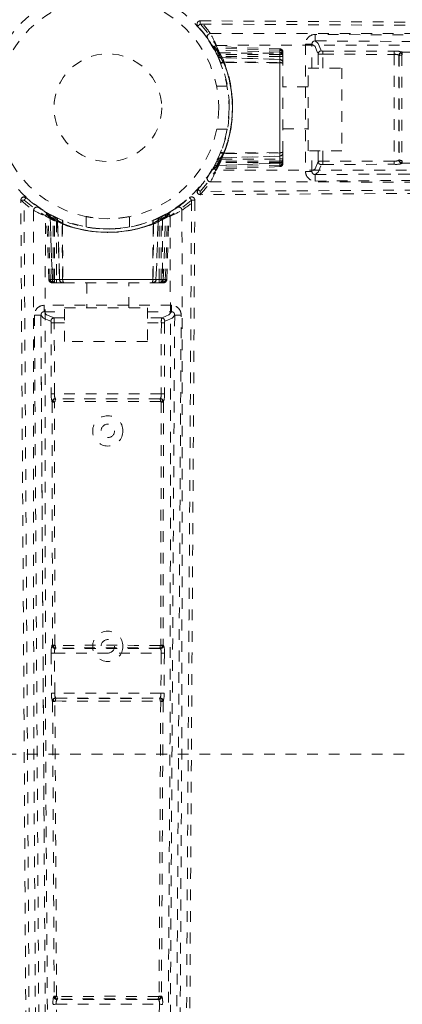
# Model space of a CAD drawing. Header units: inches. Extents: x 39.5 to 87, y 25 to 72.5.
# Tile 3 of 6: x 62.5 to 66, y 40.4 to 49.5. Entities that reach past the tile are written whole.
import ezdxf

# ---------------------------------------------------------------- set-up
doc = ezdxf.new("R2010")
doc.units = ezdxf.units.IN
doc.header["$MEASUREMENT"] = 0
doc.linetypes.add('SLD-Dashed', pattern=[0.075, 0.05, -0.025])
doc.linetypes.add('SLD-Solid', pattern=[0])

msp = doc.modelspace()

# ---------------------------------------------------------------- linework, layer by layer
at = {"color": 7, "linetype": 'SLD-Dashed', "lineweight": 0}
for p, q in [((64.1913, 49.3666), (64.1082, 49.4704)), ((64.1306, 49.5206), (64.1304, 49.4906)), ((64.1807, 49.3818), (64.1961, 49.3628)), ((65.1972, 49.3942), (65.197, 49.3342)), ((64.2594, 49.2572), (64.196, 49.3602)), ((64.2379, 49.296), (64.2459, 49.2826)), ((64.2626, 49.2816), (64.2708, 49.2678)), ((64.8686, 49.2604), (64.2626, 49.2816)), ((65.1667, 49.3042), (65.1066, 49.3042)), ((65.1066, 49.3042), (65.1066, 48.1229)), ((65.1667, 49.0815), (65.1667, 49.3042)), ((65.197, 49.3342), (65.186, 49.332)), ((65.196, 49.3332), (65.186, 49.3318)), ((65.2007, 49.3338), (65.1992, 49.3336)), ((64.2564, 49.2643), (64.2908, 49.1977)), ((64.8686, 49.2469), (64.2708, 49.2678)), ((64.8721, 49.2281), (64.2781, 49.2486)), ((64.2815, 49.249), (64.3168, 49.1808)), ((64.8686, 49.2286), (64.2815, 49.249)), ((64.2852, 49.2093), (64.3111, 49.222)), ((64.2908, 49.1977), (64.2914, 49.1964)), ((64.2925, 49.1942), (64.2916, 49.196)), ((64.3, 49.1778), (64.3263, 49.1896)), ((64.3111, 49.222), (64.8685, 49.2214)), ((64.3175, 49.1794), (64.3168, 49.1808)), ((64.3168, 49.1808), (64.8686, 49.1617)), ((64.8686, 49.2078), (64.3177, 49.2083)), ((64.8686, 49.1893), (64.3263, 49.1896)), ((64.8685, 49.2213), (64.8685, 48.2058)), ((64.8686, 49.2469), (64.8686, 49.2604)), ((64.8686, 49.2604), (64.8686, 49.2214)), ((64.8686, 49.1617), (64.8686, 49.2286)), ((64.8686, 48.2191), (64.8686, 49.2076)), ((64.8686, 49.1893), (64.8686, 48.2377)), ((64.8975, 49.2075), (64.8975, 49.217)), ((64.8975, 49.1443), (64.8975, 49.1986)), ((65.224, 49.2119), (65.224, 49.0815)), ((65.269, 49.0815), (65.269, 49.2102)), ((65.269, 49.2102), (65.9289, 49.2087)), ((65.2691, 49.2401), (65.9289, 49.2385)), ((65.9289, 49.2087), (65.9289, 48.2184)), ((65.9737, 49.2007), (65.974, 49.2001)), ((65.9737, 49.2007), (65.9737, 48.2264)), ((66.0037, 49.2301), (66.004, 49.2294)), ((66.004, 49.2294), (68.2606, 49.2276)), ((64.311, 49.1488), (64.2969, 49.1795)), ((64.8686, 49.1603), (64.3175, 49.1794)), ((64.3445, 49.1385), (64.3468, 49.1346)), ((64.3445, 49.1385), (64.8686, 49.133)), ((64.8686, 49.1301), (64.3468, 49.1346)), ((64.8686, 49.1617), (64.8686, 49.1603)), ((64.8686, 49.1301), (64.8686, 49.133)), ((64.8686, 48.297), (64.8686, 49.1301)), ((64.8975, 49.1235), (64.8975, 49.1305)), ((64.8975, 48.3043), (64.8975, 49.1228)), ((65.13, 48.3125), (65.13, 49.0815)), ((65.13, 49.0815), (65.444, 49.0815)), ((65.444, 49.0815), (65.444, 48.3125)), ((64.3801, 48.9135), (64.2834, 48.9135)), ((65.13, 48.9085), (64.8975, 48.9085)), ((64.2834, 48.5135), (64.3801, 48.5135)), ((64.8975, 48.5185), (65.13, 48.5185)), ((64.3175, 48.2477), (64.8686, 48.2668)), ((64.32, 48.2962), (64.3177, 48.2906)), ((64.8686, 48.2941), (64.3445, 48.2886)), ((64.3468, 48.2925), (64.3445, 48.2886)), ((64.3468, 48.2925), (64.8686, 48.297)), ((64.8686, 48.2941), (64.8686, 48.297)), ((64.8686, 48.2668), (64.8686, 48.2654)), ((64.8975, 48.2965), (64.8975, 48.3036)), ((64.8975, 48.2284), (64.8975, 48.2828)), ((65.444, 48.3125), (65.13, 48.3125)), ((65.1667, 48.1229), (65.1667, 48.3125)), ((65.224, 48.3125), (65.224, 48.2152)), ((65.269, 48.3125), (65.269, 48.2168)), ((64.2908, 48.2294), (64.2564, 48.1628)), ((64.8686, 48.1802), (64.2708, 48.1593)), ((64.2781, 48.1785), (64.8721, 48.199)), ((64.3168, 48.2463), (64.2815, 48.1781)), ((64.8686, 48.1985), (64.2815, 48.1781)), ((64.2863, 48.2201), (64.2852, 48.2178)), ((64.2914, 48.2307), (64.2908, 48.2294)), ((64.2923, 48.2326), (64.2916, 48.2311)), ((64.3263, 48.2374), (64.3, 48.2493)), ((64.8685, 48.2056), (64.3111, 48.2051)), ((64.8686, 48.2654), (64.3168, 48.2463)), ((64.3168, 48.2463), (64.3175, 48.2477)), ((64.8686, 48.2191), (64.3177, 48.2188)), ((64.3263, 48.2374), (64.8686, 48.2377)), ((64.8686, 48.1985), (64.8686, 48.2654)), ((64.8686, 48.2191), (64.8686, 48.1802)), ((64.8686, 48.1667), (64.8686, 48.1802)), ((64.8975, 48.2101), (64.8975, 48.2196)), ((65.9289, 48.2184), (65.269, 48.2168)), ((65.2691, 48.187), (65.9289, 48.1886)), ((65.974, 48.227), (65.9737, 48.2264)), ((66.0037, 48.197), (66.004, 48.1976)), ((66.004, 48.1976), (68.2606, 48.1995)), ((64.2459, 48.1445), (64.2379, 48.131)), ((64.2504, 48.1504), (64.2425, 48.1369)), ((64.8686, 48.1667), (64.2626, 48.1455)), ((64.2708, 48.1593), (64.2626, 48.1455)), ((65.1066, 48.1229), (65.1667, 48.1229)), ((65.1859, 48.0951), (65.197, 48.0929)), ((65.186, 48.0953), (65.1959, 48.0939)), ((65.197, 48.0929), (65.1972, 48.0329)), ((65.1992, 48.0935), (65.2007, 48.0933)), ((63.9256, 47.7948), (64.0294, 47.8779)), ((64.0796, 47.8554), (64.0496, 47.8556)), ((62.7035, 47.7402), (62.69, 47.7482)), ((62.7094, 47.7357), (62.6959, 47.7436)), ((62.7183, 47.7153), (62.7045, 47.7235)), ((62.7257, 47.1175), (62.7045, 47.7235)), ((62.7884, 47.6953), (62.7218, 47.7297)), ((63.8233, 47.7297), (63.7567, 47.6953)), ((63.8162, 47.7267), (63.9192, 47.7901)), ((63.8194, 47.1175), (63.8406, 47.7235)), ((63.8406, 47.7235), (63.8268, 47.7153)), ((63.855, 47.7482), (63.8416, 47.7402)), ((63.9408, 47.8054), (63.9218, 47.79)), ((62.7392, 47.1175), (62.7183, 47.7153)), ((62.8053, 47.6692), (62.7371, 47.7046)), ((62.7575, 47.1175), (62.7371, 47.7046)), ((62.7375, 47.708), (62.758, 47.1139)), ((62.7646, 47.1175), (62.7641, 47.675)), ((62.7791, 47.6998), (62.7768, 47.7009)), ((62.7781, 47.1175), (62.7778, 47.6684)), ((62.7897, 47.6946), (62.7884, 47.6953)), ((62.7916, 47.6938), (62.7901, 47.6945)), ((62.7964, 47.6598), (62.8083, 47.6861)), ((62.7964, 47.6598), (62.7967, 47.1175)), ((62.8053, 47.6692), (62.8067, 47.6686)), ((62.8244, 47.1175), (62.8053, 47.6692)), ((62.8067, 47.6686), (62.8258, 47.1175)), ((62.8515, 47.6393), (62.8476, 47.6416)), ((62.8531, 47.1175), (62.8476, 47.6416)), ((62.8552, 47.6661), (62.8496, 47.6684)), ((62.8515, 47.6393), (62.856, 47.1175)), ((63.0725, 47.7031), (63.0725, 47.6065)), ((63.4725, 47.6065), (63.4725, 47.7031)), ((63.6891, 47.1175), (63.6936, 47.6393)), ((63.6975, 47.6416), (63.692, 47.1175)), ((63.6975, 47.6416), (63.6936, 47.6393)), ((63.7078, 47.6751), (63.7385, 47.6892)), ((63.7193, 47.1175), (63.7384, 47.6686)), ((63.7398, 47.6692), (63.7207, 47.1175)), ((63.7368, 47.6861), (63.7486, 47.6598)), ((63.7384, 47.6686), (63.7398, 47.6692)), ((63.808, 47.7046), (63.7398, 47.6692)), ((63.7483, 47.1175), (63.7486, 47.6598)), ((63.7532, 47.6936), (63.755, 47.6945)), ((63.7567, 47.6953), (63.7554, 47.6946)), ((63.7668, 47.1175), (63.7673, 47.6684)), ((63.7683, 47.7009), (63.781, 47.675)), ((63.781, 47.675), (63.7804, 47.1175)), ((63.7871, 47.1139), (63.8076, 47.708)), ((63.7876, 47.1175), (63.808, 47.7046)), ((63.8059, 47.1175), (63.8268, 47.7153)), ((62.7257, 47.1175), (62.7392, 47.1175)), ((62.7781, 47.1175), (62.7392, 47.1175)), ((62.7575, 47.1175), (62.8244, 47.1175)), ((63.7803, 47.1175), (62.7648, 47.1175)), ((62.7691, 47.0885), (62.7786, 47.0885)), ((62.7781, 47.1175), (63.7666, 47.1175)), ((62.7874, 47.0885), (62.8418, 47.0885)), ((62.7972, 47.0885), (62.79, 47.0885)), ((63.7483, 47.1175), (62.7967, 47.1175)), ((62.8258, 47.1175), (62.8244, 47.1175)), ((62.8531, 47.1175), (62.856, 47.1175)), ((62.8555, 47.0885), (62.8626, 47.0885)), ((62.856, 47.1175), (63.6891, 47.1175)), ((62.8633, 47.0885), (63.6818, 47.0885)), ((63.0775, 47.0885), (63.0775, 46.856)), ((63.4675, 46.856), (63.4675, 47.0885)), ((63.6825, 47.0885), (63.6895, 47.0885)), ((63.6891, 47.1175), (63.692, 47.1175)), ((63.7033, 47.0885), (63.7576, 47.0885)), ((63.7207, 47.1175), (63.7193, 47.1175)), ((63.7207, 47.1175), (63.7876, 47.1175)), ((63.7665, 47.0885), (63.776, 47.0885)), ((63.8194, 47.1175), (63.7804, 47.1175)), ((63.8059, 47.1175), (63.8194, 47.1175)), ((62.6819, 46.8794), (62.6819, 46.8193)), ((63.8632, 46.8794), (62.6819, 46.8794)), ((62.6819, 46.8193), (62.8715, 46.8193)), ((62.8715, 46.542), (62.8715, 46.856)), ((62.8715, 46.856), (63.6405, 46.856)), ((63.6405, 46.856), (63.6405, 46.542)), ((63.6405, 46.8193), (63.8632, 46.8193)), ((63.8632, 46.8193), (63.8632, 46.8794)), ((62.6519, 46.7891), (62.5919, 46.7889)), ((62.6541, 46.8001), (62.6519, 46.7891)), ((62.6525, 46.7868), (62.6523, 46.7854)), ((62.6543, 46.8001), (62.6529, 46.7901)), ((62.746, 46.717), (62.7476, 46.0571)), ((62.8715, 46.7621), (62.7742, 46.7621)), ((62.8715, 46.7171), (62.7758, 46.7171)), ((62.7774, 46.0572), (62.7758, 46.7171)), ((63.7709, 46.7621), (63.6405, 46.7621)), ((63.6405, 46.7171), (63.7692, 46.7171)), ((63.7692, 46.7171), (63.7677, 46.0572)), ((63.7991, 46.717), (63.7975, 46.0571)), ((63.8922, 46.7901), (63.8908, 46.8)), ((63.8932, 46.7891), (63.891, 46.8001)), ((63.8928, 46.7854), (63.8926, 46.7868)), ((63.9532, 46.7889), (63.8932, 46.7891)), ((63.6405, 46.542), (62.8715, 46.542)), ((62.756, 45.9824), (62.7566, 45.9821)), ((62.7566, 45.9821), (62.7585, 43.7254)), ((63.7677, 46.0572), (62.7774, 46.0572)), ((62.7802, 43.7245), (62.7783, 45.9813)), ((62.786, 46.0121), (62.7854, 46.0124)), ((63.7597, 46.0124), (62.7854, 46.0124)), ((63.7597, 46.0124), (63.7591, 46.0121)), ((63.7668, 45.9814), (63.7649, 43.7245)), ((63.7884, 45.9821), (63.7866, 43.7254)), ((63.7891, 45.9824), (63.7884, 45.9821)), ((62.7585, 43.7254), (62.7546, 43.7236)), ((62.7844, 43.6938), (62.7883, 43.6957)), ((62.7921, 43.696), (62.7923, 43.696)), ((63.7527, 43.696), (63.7529, 43.696)), ((63.7568, 43.6957), (63.7606, 43.6938)), ((63.7866, 43.7254), (63.7905, 43.7236)), ((62.7476, 43.6487), (62.7503, 43.278)), ((62.7775, 43.6489), (63.7676, 43.6489)), ((62.7802, 43.2782), (62.7775, 43.6489)), ((63.7606, 43.6938), (62.7844, 43.6938)), ((63.7676, 43.6489), (63.7649, 43.2782)), ((63.7974, 43.6487), (63.7947, 43.278)), ((63.7649, 43.2782), (62.7802, 43.2782)), ((62.7584, 43.2031), (62.7599, 43.2024)), ((62.7599, 43.2024), (62.7749, 40.4667)), ((62.797, 40.4651), (62.7816, 43.2013)), ((62.7897, 43.2325), (62.7882, 43.2333)), ((62.7882, 43.2333), (63.7569, 43.2333)), ((62.7942, 43.2322), (62.7939, 43.2322)), ((63.7634, 43.2013), (63.7481, 40.4651)), ((63.7511, 43.2322), (63.7509, 43.2322)), ((63.7569, 43.2333), (63.7554, 43.2325)), ((63.7852, 43.2024), (63.7702, 40.4667)), ((63.7867, 43.2031), (63.7852, 43.2024)), ((69.0225, 42.7135), (57.5225, 42.7135)), ((62.7749, 40.4667), (62.7703, 40.4643)), ((62.8001, 40.4348), (62.8047, 40.4371)), ((63.7449, 40.4348), (62.8001, 40.4348)), ((62.8085, 40.4374), (62.8087, 40.4374)), ((63.7364, 40.4374), (63.7366, 40.4374)), ((63.7404, 40.4371), (63.7449, 40.4348)), ((63.7702, 40.4667), (63.7748, 40.4643)), ((62.7942, 40.3898), (63.7509, 40.3898)), ((62.7993, 40.0372), (62.7942, 40.3898)), ((63.7509, 40.3898), (63.7458, 40.0372))]:
    msp.add_line(p, q, dxfattribs=at)
at = {"color": 7, "linetype": 'SLD-Dashed', "lineweight": 0, "flags": 128}
for points in [[(64.1304, 49.4906), (65.0658, 49.4849), (66.0378, 49.479), (67.0462, 49.4728), (67.815, 49.4681), (67.9171, 49.4674), (68.0196, 49.4668), (68.1225, 49.4662), (68.2257, 49.4655), (68.3292, 49.4649), (68.4535, 49.4641), (68.8203, 49.4618), (69.1554, 49.4597), (69.4587, 49.4579), (69.7303, 49.4562), (70.2379, 49.453), (70.6823, 49.4503), (71.3397, 49.4463), (71.9392, 49.4428), (72.4807, 49.4396), (73.0889, 49.4362), (73.7087, 49.4328), (74.9071, 49.4269), (76.1829, 49.4216), (77.4151, 49.4179), (78.6558, 49.4161), (79.906, 49.4166), (81.1274, 49.42)], [(64.1306, 49.5206), (68.3805, 49.4946), (72.6301, 49.4688), (76.8794, 49.4493), (80.5206, 49.4496)], [(64.2246, 49.4016), (66.6674, 49.4041), (69.1092, 49.4), (71.5495, 49.3861), (73.9876, 49.3602), (75.9013, 49.3327), (77.8127, 49.3027), (79.7212, 49.2774), (81.6262, 49.2674)], [(81.0124, 49.3237), (80.2544, 49.3223), (79.4602, 49.322), (78.6298, 49.3227), (77.7632, 49.3244), (76.9122, 49.327), (76.1947, 49.3298), (75.5095, 49.3328), (74.7737, 49.3364), (73.9876, 49.3405), (73.7463, 49.3419), (73.5006, 49.3433), (73.2506, 49.3447), (73.0326, 49.346), (72.856, 49.347), (72.6707, 49.3481), (72.4767, 49.3493), (72.274, 49.3505), (71.8649, 49.353), (71.4244, 49.3557), (70.9525, 49.3586), (70.86, 49.3592), (70.8366, 49.3593), (70.8197, 49.3594), (70.7966, 49.3596), (70.7674, 49.3597), (70.7319, 49.36), (70.6902, 49.3602), (70.5438, 49.3611), (70.3505, 49.3624), (70.1498, 49.3636), (69.9153, 49.3651), (69.6472, 49.3668), (69.5326, 49.3675), (69.4128, 49.3682), (69.2878, 49.369), (69.1576, 49.3698), (69.0748, 49.3704), (68.9948, 49.3709), (68.1601, 49.3761), (67.3555, 49.381), (66.5935, 49.3857), (65.8741, 49.3901), (65.1972, 49.3942)], [(64.2801, 49.2928), (66.7176, 49.2952), (69.154, 49.2905), (71.5888, 49.2752), (74.0214, 49.2473), (75.9307, 49.2177), (77.8378, 49.1859), (79.7423, 49.1597), (81.6435, 49.1505)], [(65.1667, 49.3042), (65.1954, 49.2811), (65.224, 49.2119)], [(80.9007, 49.2641), (76.9754, 49.2669), (73.0496, 49.2859), (69.1234, 49.31), (65.197, 49.3342)], [(65.197, 49.3342), (65.2256, 49.3109), (65.2541, 49.2417)], [(64.2771, 49.2256), (64.2819, 49.2173), (64.2874, 49.2103)], [(64.8686, 49.2078), (64.8686, 49.2223), (64.8686, 49.2348), (64.8686, 49.2434), (64.8686, 49.2469)], [(64.8686, 49.2286), (64.8686, 49.2283), (64.8686, 49.2264), (64.8686, 49.223), (64.8686, 49.2181), (64.8686, 49.2121), (64.8686, 49.2051), (64.8686, 49.1973), (64.8686, 49.1893)], [(65.2691, 49.2401), (65.269, 49.2366), (65.269, 49.23), (65.269, 49.2213), (65.269, 49.2102)], [(65.9289, 49.2385), (65.9289, 49.2374), (65.9289, 49.2353), (65.9289, 49.2324), (65.9289, 49.2286), (65.9289, 49.2243), (65.9289, 49.2194), (65.9289, 49.2141), (65.9289, 49.2087)], [(66.0047, 49.2078), (66.0011, 49.2134), (65.9966, 49.2172), (65.9914, 49.2193), (65.9862, 49.2192), (65.9814, 49.2169), (65.9775, 49.2125), (65.9749, 49.2067), (65.974, 49.2001)], [(65.9742, 49.1956), (65.9742, 49.0782), (65.9743, 48.9594), (65.9743, 48.8398), (65.9743, 48.72), (65.9743, 48.6099), (65.9743, 48.5001), (65.9742, 48.3946), (65.9742, 48.3127), (65.9742, 48.2315)], [(66.0047, 49.2078), (66.0014, 49.2055), (66.0003, 49.2039), (65.9999, 49.2029), (65.9998, 49.2019)], [(65.9998, 49.2019), (65.9999, 48.96), (65.9999, 48.7135), (65.9999, 48.4671), (65.9998, 48.2252)], [(64.3177, 49.1365), (64.3187, 49.1353), (64.3205, 49.1345), (64.3231, 49.1341), (64.3265, 49.1342), (64.3304, 49.1347), (64.3348, 49.1356), (64.3395, 49.1368), (64.3445, 49.1385)], [(64.8686, 49.133), (64.8686, 49.1432), (64.8686, 49.1516), (64.8686, 49.1574), (64.8686, 49.1603)], [(64.8686, 49.133), (64.8743, 49.1328), (64.8797, 49.1322), (64.8847, 49.1313), (64.8891, 49.1301), (64.8927, 49.1287), (64.8954, 49.1271), (64.897, 49.1253), (64.8975, 49.1235)], [(81.6435, 48.2765), (79.7077, 48.267), (77.7685, 48.24), (75.8266, 48.2076), (73.8825, 48.1779), (71.9365, 48.1551), (69.386, 48.1375), (66.8337, 48.1319), (64.2801, 48.1342)], [(64.3177, 48.2906), (64.3187, 48.2918), (64.3205, 48.2926), (64.3231, 48.2929), (64.3265, 48.2929), (64.3304, 48.2924), (64.3348, 48.2915), (64.3395, 48.2903), (64.3445, 48.2886)], [(64.8975, 48.3036), (64.8955, 48.3001), (64.8891, 48.297), (64.8793, 48.2948), (64.8686, 48.2941)], [(64.8686, 48.2668), (64.8686, 48.2697), (64.8686, 48.2755), (64.8686, 48.2839), (64.8686, 48.2941)], [(64.8686, 48.2377), (64.8686, 48.2298), (64.8686, 48.222), (64.8686, 48.215), (64.8686, 48.209), (64.8686, 48.2041), (64.8686, 48.2007), (64.8686, 48.1988), (64.8686, 48.1985)], [(64.8686, 48.2056), (64.8686, 48.1907), (64.8686, 48.1778), (64.8686, 48.173), (64.8686, 48.1695), (64.8686, 48.1667)], [(65.224, 48.2152), (65.1954, 48.146), (65.1667, 48.1229)], [(65.197, 48.0929), (65.2256, 48.1162), (65.2541, 48.1854)], [(65.2691, 48.187), (65.269, 48.19), (65.269, 48.1969), (65.269, 48.2065), (65.269, 48.2168)], [(65.9289, 48.2184), (65.9289, 48.2081), (65.9289, 48.1984), (65.9289, 48.1916), (65.9289, 48.1886)], [(65.974, 48.227), (65.9749, 48.2203), (65.9775, 48.2146), (65.9814, 48.2103), (65.9863, 48.2079), (65.9915, 48.2077), (65.9967, 48.2097), (66.0013, 48.2138), (66.0047, 48.2193)], [(64.2246, 48.0255), (66.6674, 48.023), (69.1092, 48.027), (71.5495, 48.041), (73.9877, 48.0668), (75.9014, 48.0944), (77.8128, 48.1244), (79.7213, 48.1496), (81.6263, 48.1597)], [(64.2379, 48.131), (64.2388, 48.1325), (64.2391, 48.133)], [(65.197, 48.0929), (69.1234, 48.117), (73.0496, 48.1412), (76.9754, 48.1602), (80.9007, 48.163)], [(65.1972, 48.0329), (65.8086, 48.0366), (66.4553, 48.0405), (67.1375, 48.0447), (67.855, 48.0491), (68.5968, 48.0537), (68.6965, 48.0544), (68.7968, 48.055), (68.8977, 48.0556), (68.9991, 48.0563), (69.1012, 48.0569), (69.2295, 48.0577), (69.6147, 48.0601), (69.9575, 48.0623), (70.258, 48.0641), (70.5162, 48.0658), (70.6584, 48.0667), (70.7835, 48.0674), (70.8915, 48.0681), (70.9823, 48.0687), (71.056, 48.0691), (71.1125, 48.0695), (71.243, 48.0703), (71.4177, 48.0714), (71.9399, 48.0746), (72.4215, 48.0775), (72.6515, 48.0789), (72.871, 48.0802), (73.0799, 48.0814), (73.3399, 48.0829), (73.602, 48.0844), (73.8577, 48.0858), (74.107, 48.0872), (75.2257, 48.093), (76.4161, 48.0982), (77.556, 48.1021), (78.7108, 48.1046), (79.8744, 48.1051), (81.0124, 48.1034)], [(65.7674, 48.0963), (66.2105, 48.099), (66.781, 48.1025), (67.3126, 48.1057), (67.8051, 48.1087), (68.2508, 48.1115), (68.6587, 48.1141), (69.0288, 48.1164), (69.3612, 48.1185), (69.8162, 48.1214), (70.1128, 48.1232)], [(81.1274, 48.0071), (79.7916, 48.0106), (78.4378, 48.0108), (77.0595, 48.0083), (75.7337, 48.0038), (74.3675, 47.9976), (73.0016, 47.9904), (71.7012, 47.9829), (70.5475, 47.9759), (69.7418, 47.971), (68.4165, 47.9628), (67.2743, 47.9557), (66.1844, 47.949), (65.1364, 47.9426), (64.1303, 47.9365)], [(64.1108, 47.9549), (64.1069, 47.9478), (64.1045, 47.9399), (64.1039, 47.9316), (64.1053, 47.9237), (64.1088, 47.9168), (64.114, 47.9115), (64.1207, 47.9082), (64.1281, 47.9069)], [(64.1306, 47.9065), (64.1311, 47.9071), (64.1308, 47.9088), (64.1304, 47.9153), (64.1306, 47.925), (64.1307, 47.9307), (64.1304, 47.9365)], [(80.5541, 47.9775), (76.8794, 47.9778), (72.6301, 47.9583), (68.3805, 47.9325), (64.1306, 47.9065)], [(62.4655, 47.8554), (62.4661, 47.855), (62.4678, 47.8552), (62.4743, 47.8557), (62.484, 47.8555), (62.4897, 47.8553), (62.4955, 47.8556)], [(62.5365, 31.432), (62.5368, 35.1067), (62.5173, 39.356), (62.4915, 43.6056), (62.4655, 47.8554)], [(62.5139, 47.8753), (62.5068, 47.8792), (62.4989, 47.8816), (62.4906, 47.8822), (62.4827, 47.8808), (62.4758, 47.8773), (62.4705, 47.872), (62.4672, 47.8654), (62.4659, 47.8579)], [(62.5661, 30.8587), (62.5696, 32.1945), (62.5698, 33.5482), (62.5673, 34.9266), (62.5628, 36.2524), (62.5566, 37.6186), (62.5494, 38.9844), (62.5419, 40.2849), (62.5349, 41.4386), (62.53, 42.2443), (62.5218, 43.5696), (62.5147, 44.7117), (62.508, 45.8017), (62.5016, 46.8497), (62.4955, 47.8558)], [(64.0496, 47.8557), (64.0439, 46.9202), (64.038, 45.9483), (64.0318, 44.9399), (64.0271, 44.1711), (64.0264, 44.0689), (64.0258, 43.9664), (64.0252, 43.8636), (64.0245, 43.7604), (64.0239, 43.6569), (64.0231, 43.5326), (64.0208, 43.1658), (64.0187, 42.8307), (64.0169, 42.5273), (64.0152, 42.2558), (64.012, 41.7482), (64.0093, 41.3038), (64.0053, 40.6463), (64.0018, 40.0469), (63.9986, 39.5054), (63.9952, 38.8972), (63.9918, 38.2773), (63.9859, 37.079), (63.9806, 35.8031), (63.9769, 34.5709), (63.9751, 33.3303), (63.9756, 32.0801), (63.979, 30.8587)], [(64.0796, 47.8554), (64.0536, 43.6056), (64.0278, 39.356), (64.0083, 35.1067), (64.0086, 31.4655)], [(62.5845, 47.7615), (62.582, 45.3186), (62.586, 42.8768), (62.6, 40.4366), (62.6258, 37.9984), (62.6534, 36.0847), (62.6834, 34.1733), (62.7086, 32.2648), (62.7187, 30.3598)], [(62.69, 47.7482), (62.6915, 47.7473), (62.692, 47.747)], [(63.9606, 47.7615), (63.963, 45.3187), (63.959, 42.8769), (63.9451, 40.4366), (63.9192, 37.9984), (63.8917, 36.0848), (63.8617, 34.1734), (63.8364, 32.2648), (63.8264, 30.3599)], [(62.8355, 30.3426), (62.826, 32.2784), (62.799, 34.2175), (62.7666, 36.1595), (62.7369, 38.1036), (62.7141, 40.0496), (62.6965, 42.6001), (62.6909, 45.1524), (62.6932, 47.7059)], [(62.8496, 47.6684), (62.8508, 47.6674), (62.8516, 47.6656), (62.8519, 47.6629), (62.8519, 47.6596), (62.8514, 47.6557), (62.8505, 47.6513), (62.8492, 47.6465), (62.8476, 47.6416)], [(63.6955, 47.6684), (63.6943, 47.6674), (63.6935, 47.6656), (63.6931, 47.6629), (63.6932, 47.6596), (63.6937, 47.6557), (63.6946, 47.6513), (63.6958, 47.6465), (63.6975, 47.6416)], [(63.8518, 47.7059), (63.8542, 45.2685), (63.8495, 42.8321), (63.8342, 40.3973), (63.8063, 37.9647), (63.7767, 36.0554), (63.7449, 34.1483), (63.7187, 32.2438), (63.7095, 30.3426)], [(63.7846, 47.709), (63.7763, 47.7041), (63.7693, 47.6987)], [(62.7646, 47.1175), (62.7497, 47.1175), (62.7368, 47.1175), (62.732, 47.1175), (62.7285, 47.1175), (62.7257, 47.1175)], [(62.7967, 47.1175), (62.7888, 47.1175), (62.781, 47.1175), (62.774, 47.1175), (62.768, 47.1175), (62.7631, 47.1175), (62.7597, 47.1175), (62.7578, 47.1175), (62.7575, 47.1175)], [(62.8258, 47.1175), (62.8287, 47.1175), (62.8345, 47.1175), (62.8429, 47.1175), (62.8531, 47.1175)], [(62.8626, 47.0885), (62.8591, 47.0906), (62.856, 47.097), (62.8538, 47.1067), (62.8531, 47.1175)], [(63.692, 47.1175), (63.6918, 47.1118), (63.6912, 47.1063), (63.6903, 47.1013), (63.6891, 47.097), (63.6877, 47.0934), (63.6861, 47.0907), (63.6843, 47.0891), (63.6825, 47.0885)], [(63.692, 47.1175), (63.7022, 47.1175), (63.7106, 47.1175), (63.7164, 47.1175), (63.7193, 47.1175)], [(63.7876, 47.1175), (63.7873, 47.1175), (63.7854, 47.1175), (63.782, 47.1175), (63.7771, 47.1175), (63.7711, 47.1175), (63.7641, 47.1175), (63.7563, 47.1175), (63.7483, 47.1175)], [(63.7668, 47.1175), (63.7813, 47.1175), (63.7938, 47.1175), (63.8024, 47.1175), (63.8059, 47.1175)], [(62.7742, 46.7621), (62.705, 46.7907), (62.6819, 46.8193)], [(63.8632, 46.8193), (63.8401, 46.7907), (63.7709, 46.7621)], [(62.5919, 46.7889), (62.5956, 46.1775), (62.5995, 45.5307), (62.6037, 44.8486), (62.6081, 44.1311), (62.6127, 43.3892), (62.6134, 43.2896), (62.614, 43.1893), (62.6146, 43.0884), (62.6153, 42.987), (62.6159, 42.8849), (62.6167, 42.7566), (62.6191, 42.3714), (62.6213, 42.0286), (62.6231, 41.7281), (62.6248, 41.4699), (62.6257, 41.3276), (62.6264, 41.2025), (62.6271, 41.0946), (62.6277, 41.0038), (62.6281, 40.9301), (62.6285, 40.8736), (62.6293, 40.7431), (62.6304, 40.5684), (62.6336, 40.0462), (62.6365, 39.5646), (62.6379, 39.3346), (62.6392, 39.1151), (62.6404, 38.9062), (62.6419, 38.6462), (62.6434, 38.384), (62.6448, 38.1283), (62.6462, 37.8791), (62.652, 36.7603), (62.6572, 35.57), (62.6611, 34.4301), (62.6636, 33.2753), (62.6641, 32.1117), (62.6624, 30.9737)], [(62.6519, 46.7891), (62.6752, 46.7605), (62.7444, 46.732)], [(62.6519, 46.7891), (62.676, 42.8627), (62.7002, 38.9365), (62.7192, 35.0107), (62.722, 31.0854)], [(62.746, 46.717), (62.749, 46.717), (62.7559, 46.717), (62.7655, 46.7171), (62.7758, 46.7171)], [(63.7991, 46.717), (63.7956, 46.717), (63.789, 46.717), (63.7803, 46.7171), (63.7692, 46.7171)], [(63.8932, 46.7891), (63.8699, 46.7605), (63.8007, 46.732)], [(63.8231, 31.0854), (63.8259, 35.0107), (63.8449, 38.9365), (63.869, 42.8627), (63.8932, 46.7891)], [(63.8827, 30.9737), (63.8813, 31.7317), (63.881, 32.5259), (63.8817, 33.3563), (63.8834, 34.2229), (63.886, 35.0739), (63.8888, 35.7914), (63.8918, 36.4766), (63.8954, 37.2123), (63.8995, 37.9985), (63.9009, 38.2398), (63.9023, 38.4854), (63.9037, 38.7355), (63.905, 38.9535), (63.906, 39.1301), (63.9071, 39.3154), (63.9083, 39.5094), (63.9095, 39.7121), (63.912, 40.1212), (63.9147, 40.5617), (63.9176, 41.0335), (63.9182, 41.126), (63.9183, 41.1495), (63.9184, 41.1664), (63.9186, 41.1895), (63.9187, 41.2187), (63.919, 41.2542), (63.9192, 41.2958), (63.9201, 41.4423), (63.9214, 41.6356), (63.9226, 41.8363), (63.9241, 42.0708), (63.9258, 42.3389), (63.9265, 42.4535), (63.9272, 42.5733), (63.928, 42.6983), (63.9288, 42.8284), (63.9294, 42.9113), (63.9299, 42.9913), (63.9351, 43.8259), (63.94, 44.6305), (63.9447, 45.3926), (63.9491, 46.112), (63.9532, 46.7889)], [(62.6553, 46.2187), (62.658, 45.7756), (62.6615, 45.2051), (62.6647, 44.6735), (62.6677, 44.1809), (62.6705, 43.7353), (62.6731, 43.3274), (62.6754, 42.9572), (62.6775, 42.6249), (62.6804, 42.1699), (62.6822, 41.8733)], [(62.7774, 46.0572), (62.7671, 46.0572), (62.7574, 46.0572), (62.7506, 46.0572), (62.7476, 46.0571)], [(62.786, 46.0121), (62.7793, 46.0111), (62.7736, 46.0086), (62.7693, 46.0046), (62.7669, 45.9998), (62.7667, 45.9946), (62.7687, 45.9894), (62.7728, 45.9848), (62.7783, 45.9814)], [(63.7609, 45.9862), (63.519, 45.9862), (63.2725, 45.9862), (63.0261, 45.9862), (62.7842, 45.9862)], [(63.7546, 46.0119), (63.6372, 46.0118), (63.5184, 46.0118), (63.3988, 46.0118), (63.279, 46.0118), (63.1689, 46.0118), (63.0591, 46.0118), (62.9536, 46.0118), (62.8717, 46.0118), (62.7905, 46.0119)], [(63.7668, 45.9814), (63.7724, 45.985), (63.7762, 45.9895), (63.7783, 45.9946), (63.7782, 45.9998), (63.7759, 46.0047), (63.7715, 46.0086), (63.7657, 46.0111), (63.7591, 46.0121)], [(63.7668, 45.9814), (63.7645, 45.9847), (63.7629, 45.9858), (63.7619, 45.9861), (63.7609, 45.9862)], [(63.7975, 46.0571), (63.7964, 46.0571), (63.7943, 46.0572), (63.7914, 46.0572), (63.7876, 46.0572), (63.7833, 46.0572), (63.7784, 46.0572), (63.7731, 46.0572), (63.7677, 46.0572)], [(62.7802, 43.7245), (62.7748, 43.7211), (62.7711, 43.7168), (62.7694, 43.7119), (62.7696, 43.707), (62.7719, 43.7025), (62.7762, 43.6989), (62.7819, 43.6965), (62.7883, 43.6957)], [(62.7802, 43.7245), (62.7824, 43.7214), (62.7839, 43.7203), (62.7847, 43.7201), (62.7857, 43.72)], [(63.7568, 43.6957), (63.7632, 43.6965), (63.7689, 43.6989), (63.7731, 43.7025), (63.7755, 43.707), (63.7757, 43.7119), (63.7739, 43.7168), (63.7703, 43.7211), (63.7649, 43.7245)], [(63.7594, 43.72), (63.7604, 43.7201), (63.7612, 43.7203), (63.7627, 43.7214), (63.7649, 43.7245)], [(62.7775, 43.6489), (62.772, 43.6488), (62.7667, 43.6488), (62.7618, 43.6488), (62.7574, 43.6487), (62.7537, 43.6487), (62.7507, 43.6487), (62.7487, 43.6487), (62.7476, 43.6487)], [(63.7974, 43.6487), (63.7964, 43.6487), (63.7943, 43.6487), (63.7914, 43.6487), (63.7877, 43.6487), (63.7833, 43.6488), (63.7784, 43.6488), (63.7731, 43.6488), (63.7676, 43.6489)], [(62.7802, 43.2782), (62.7698, 43.2781), (62.7601, 43.2781), (62.7533, 43.278), (62.7503, 43.278)], [(62.7526, 43.278), (62.751, 43.2664), (62.7509, 43.2623)], [(63.7947, 43.278), (63.7918, 43.278), (63.785, 43.2781), (63.7753, 43.2781), (63.7649, 43.2782)], [(63.7942, 43.2622), (63.7941, 43.2664), (63.7924, 43.278)], [(62.7897, 43.2325), (62.7829, 43.2316), (62.7769, 43.2291), (62.7725, 43.2251), (62.7701, 43.2202), (62.7699, 43.2147), (62.7718, 43.2094), (62.7757, 43.2048), (62.7816, 43.2013)], [(62.7875, 43.2062), (62.7865, 43.2061), (62.7855, 43.2058), (62.7839, 43.2047), (62.7816, 43.2013)], [(63.7635, 43.2013), (63.7694, 43.2048), (63.7733, 43.2094), (63.7752, 43.2147), (63.775, 43.2202), (63.7726, 43.2251), (63.7681, 43.2291), (63.7622, 43.2316), (63.7554, 43.2325)], [(63.7635, 43.2013), (63.7611, 43.2047), (63.7595, 43.2058), (63.7586, 43.2061), (63.7576, 43.2062)], [(62.7969, 40.4653), (62.7914, 40.4621), (62.7877, 40.4579), (62.7859, 40.4531), (62.7861, 40.4482), (62.7884, 40.4438), (62.7926, 40.4403), (62.7983, 40.438), (62.8047, 40.4371)], [(62.7969, 40.4653), (62.799, 40.4623), (62.8004, 40.4613), (62.8013, 40.461), (62.8022, 40.4609)], [(63.7404, 40.4371), (63.7468, 40.438), (63.7524, 40.4403), (63.7566, 40.4438), (63.759, 40.4482), (63.7592, 40.4531), (63.7574, 40.4579), (63.7537, 40.4621), (63.7482, 40.4653)], [(63.7429, 40.4609), (63.7438, 40.461), (63.7447, 40.4613), (63.7461, 40.4623), (63.7482, 40.4653)], [(62.7942, 40.3898), (62.7887, 40.3898), (62.7834, 40.3897), (62.7784, 40.3896), (62.774, 40.3896), (62.7703, 40.3895), (62.7674, 40.3895), (62.7654, 40.3894), (62.7643, 40.3894)], [(63.7808, 40.3894), (63.7797, 40.3894), (63.7777, 40.3895), (63.7748, 40.3895), (63.7711, 40.3896), (63.7667, 40.3896), (63.7617, 40.3897), (63.7564, 40.3898), (63.7509, 40.3898)]]:
    msp.add_lwpolyline(points, dxfattribs=at)
at = {"color": 7, "linetype": 'SLD-Solid', "lineweight": 15}
for radius in [23.75, 23.6319, 23.6319]:
    msp.add_circle((63.2725, 48.7135), radius, dxfattribs=at)
at = {"color": 7, "linetype": 'SLD-Dashed', "lineweight": 0}
for centre, radius in [((63.2725, 48.7135), 1.125), ((63.2725, 48.7135), 1.03), ((63.2725, 48.7135), 0.5), ((63.2725, 45.7135), 0.1405), ((63.2725, 45.7135), 0.0625), ((63.2725, 43.7135), 0.1405), ((63.2725, 43.7135), 0.0625)]:
    msp.add_circle(centre, radius, dxfattribs=at)
for centre, radius, start, end in [((64.1305, 49.4906), 0.03, 89.65464, 222.16803), ((64.2133, 49.3769), 0.1407, 126.07086, 138.30876), ((63.2883, 48.7259), 1.1075, 34.6023, 41.89109), ((63.2728, 48.7136), 1.1572, 317.81681, 42.1804), ((63.2477, 48.7264), 1.1876, 34.64957, 41.96862), ((64.2248, 49.3716), 0.03, 90.31598, 214.08341), ((63.0402, 48.7285), 1.3623, 24.47042, 29.60859), ((65.1967, 49.3041), 0.09, 89.64489, 179.98711), ((63.2725, 48.7135), 1.1275, 29.53618, 34.66253), ((64.2636, 49.3115), 0.03, 211.10856, 268.01639), ((63.3579, 48.7629), 1.0289, 26.58825, 31.20811), ((64.2625, 49.308), 0.0272, 210.02219, 272.61888), ((64.2718, 49.2977), 0.0299, 210.32613, 268.09537), ((63.7154, 48.9704), 0.6155, 29.43583, 30.4744), ((64.2927, 49.2517), 0.043, 107.04424, 155.7815), ((63.6451, 48.7291), 0.8285, 36.50124, 41.81924), ((63.2405, 48.7135), 1.1901, 330.87284, 29.12716), ((65.1944, 49.3057), 0.0277, 107.57204, 183.12305), ((63.2725, 48.7135), 1.1275, 330.4639, 29.5361), ((64.2825, 49.2789), 0.0299, 209.27119, 268.19769), ((63.2729, 48.7137), 1.1271, 24.31362, 29.23942), ((64.2811, 49.2776), 0.0281, 208.41384, 271.17809), ((63.6615, 48.7389), 0.8067, 35.57723, 40.96169), ((63.632, 48.7122), 0.8427, 34.51498, 39.57334), ((64.3176, 49.2105), 0.0297, 205.53732, 268.5254), ((64.3183, 49.2091), 0.0297, 205.46134, 268.52443), ((63.2725, 48.7135), 1.1276, 22.03295, 25.3544), ((64.3386, 49.1413), 0.0702, 107.3126, 131.07522), ((63.2738, 48.7135), 1.1552, 333.88845, 26.11186), ((63.2738, 48.7135), 1.1552, 334.64056, 25.35885), ((63.2738, 48.7135), 1.1552, 335.66105, 24.33895), ((64.8005, 49.1787), 0.104, 23.94657, 49.27793), ((64.8675, 49.2304), 0.03, 0.00462, 88.00575), ((64.8676, 49.217), 0.03, 0.0292, 88.0326), ((64.8676, 49.1986), 0.03, 0.06292, 88.06931), ((64.848, 49.1832), 0.0498, 6.45538, 65.62395), ((64.8773, 47.3712), 1.8501, 89.43933, 90.26894), ((64.8776, 48.3516), 0.8561, 88.66242, 90.60039), ((64.8757, 48.749), 0.4404, 87.15184, 90.91971), ((64.6909, 49.2035), 0.2046, 1.04906, 7.95745), ((65.2541, 49.2117), 0.03, 89.97701, 179.58241), ((65.2579, 49.5185), 0.3085, 263.69217, 272.05905), ((65.2656, 49.2771), 0.0372, 251.9516, 275.32323), ((65.9459, 49.0518), 0.1875, 72.02035, 95.1767), ((65.9395, 49.1382), 0.0713, 61.33839, 98.57929), ((66.0038, 49.2), 0.0301, 90.06749, 178.6193), ((66.004, 49.1994), 0.0301, 90.08377, 178.60173), ((65.951, 49.1965), 0.0232, 357.77676, 8.94567), ((65.9941, 49.17), 0.0324, 79.88985, 127.92129), ((65.7679, 49.211), 0.2368, 359.23531, 4.47757), ((63.7144, 48.7532), 0.7385, 31.4454, 35.25113), ((64.329, 49.1642), 0.0345, 254.85691, 301.05357), ((63.3093, 48.7135), 1.1197, 337.91131, 22.08869), ((64.8677, 49.1318), 0.0299, 0.18764, 88.2052), ((64.8677, 49.1304), 0.0299, 0.18772, 88.20498), ((64.8752, 49.0954), 0.0354, 50.76658, 100.72728), ((63.7116, 48.6757), 0.7418, 324.75739, 328.54673), ((64.329, 48.2629), 0.0345, 58.95666, 105.13252), ((64.8752, 48.3317), 0.0354, 259.27284, 309.23339), ((64.8677, 48.2966), 0.0299, 271.79501, 359.81228), ((64.8677, 48.2953), 0.0299, 271.79727, 359.81269), ((63.2723, 48.7137), 1.1278, 330.76197, 335.68501), ((64.2825, 48.1482), 0.0299, 91.80232, 150.72883), ((64.2787, 48.1546), 0.0236, 81.98471, 145.24303), ((63.6457, 48.6975), 0.8278, 318.17817, 323.50191), ((63.6585, 48.6906), 0.8106, 319.0513, 324.40848), ((63.6347, 48.7128), 0.8392, 320.41625, 325.4954), ((64.3261, 48.2579), 0.0549, 223.59213, 254.17941), ((64.3176, 48.2166), 0.0297, 91.47788, 154.46308), ((64.3183, 48.218), 0.0297, 91.47559, 154.53867), ((64.3442, 48.2976), 0.0832, 231.41145, 251.40642), ((64.8005, 48.2484), 0.1039, 310.71898, 336.0556), ((64.8757, 48.6781), 0.4404, 269.08025, 272.84809), ((64.848, 48.2438), 0.0498, 294.37572, 353.54461), ((64.8676, 48.2285), 0.03, 271.93067, 359.93712), ((64.8711, 48.8954), 0.6763, 269.78715, 272.24057), ((64.8676, 48.2101), 0.03, 271.96742, 359.97076), ((64.8775, 50.0396), 1.8338, 269.72284, 270.5598), ((64.8675, 48.1967), 0.03, 271.99434, 359.99535), ((64.6852, 48.2235), 0.2103, 352.32808, 358.99211), ((65.2562, 47.9535), 0.2637, 87.22892, 97.0199), ((65.2541, 48.2154), 0.03, 180.41758, 270.02304), ((65.2665, 48.1416), 0.0455, 86.82258, 105.90239), ((65.9395, 48.2891), 0.0715, 261.46923, 298.60102), ((65.9459, 48.3753), 0.1875, 264.8235, 287.97942), ((66.0038, 48.2271), 0.0301, 181.37932, 269.93397), ((65.9517, 48.2306), 0.0225, 350.88185, 2.38836), ((66.004, 48.2277), 0.0301, 181.39424, 269.92041), ((65.9941, 48.2571), 0.0324, 232.07868, 280.10993), ((66.0066, 48.2258), 0.00678, 185.39192, 253.79462), ((65.7614, 48.2163), 0.2434, 355.59301, 0.6941), ((63.2725, 48.7136), 1.1275, 325.33742, 330.46382), ((63.0403, 48.6985), 1.3622, 330.39127, 335.52974), ((64.2636, 48.1156), 0.03, 91.98356, 148.89148), ((64.263, 48.1187), 0.0278, 84.94412, 149.37625), ((63.5185, 48.5707), 0.8431, 329.63074, 331.18021), ((64.2718, 48.1294), 0.0299, 91.90451, 149.67383), ((64.2927, 48.1753), 0.043, 204.19123, 252.98479), ((65.1967, 48.1229), 0.09, 180.0129, 270.35513), ((65.1944, 48.1214), 0.0277, 176.87629, 252.27887), ((63.2843, 48.7044), 1.1126, 317.93786, 325.37884), ((63.2486, 48.6999), 1.1864, 318.02755, 325.35395), ((64.2248, 48.0555), 0.03, 145.92497, 269.6758), ((64.1305, 47.9365), 0.03, 137.83195, 270.34538), ((63.1194, 46.8435), 1.4889, 47.23309, 48.38709), ((62.4955, 47.8556), 0.03, 47.83201, 180.34532), ((63.2589, 48.7375), 1.1864, 228.02753, 235.35398), ((61.4023, 48.8668), 1.4891, 317.23316, 318.38702), ((63.2726, 48.7133), 1.1572, 227.8168, 312.18041), ((63.2634, 48.7017), 1.1125, 227.93771, 235.37898), ((63.2849, 48.6977), 1.1075, 304.60214, 311.89127), ((63.2854, 48.7384), 1.1876, 304.64958, 311.96865), ((64.0496, 47.8556), 0.03, 359.65474, 132.16792), ((63.9359, 47.7728), 0.1407, 36.07275, 48.30707), ((62.6145, 47.7613), 0.03, 55.92489, 179.67579), ((63.2575, 48.9458), 1.3622, 240.39127, 245.52968), ((63.2725, 48.7135), 1.1275, 235.33735, 240.46389), ((62.6746, 47.7225), 0.03, 1.98382, 58.89123), ((62.6777, 47.7231), 0.0278, 354.94424, 59.3762), ((62.7343, 47.6934), 0.043, 114.19101, 162.985), ((62.6884, 47.7143), 0.0299, 1.9046, 59.67377), ((63.1299, 48.4679), 0.8434, 239.63101, 241.1798), ((63.2564, 48.3403), 0.8276, 228.17779, 233.50224), ((63.2725, 48.7135), 1.1275, 240.4639, 299.53611), ((62.7072, 47.7036), 0.0299, 1.80234, 60.72884), ((63.2725, 48.7134), 1.1274, 240.76111, 245.68583), ((62.7136, 47.7074), 0.0236, 351.9846, 55.24303), ((63.2725, 48.7136), 1.1275, 294.31445, 299.23863), ((63.2882, 48.3409), 0.8284, 306.5008, 311.81987), ((63.3222, 48.6277), 1.0283, 296.58703, 301.20947), ((63.8379, 47.7036), 0.0299, 119.27119, 178.19769), ((63.8366, 47.705), 0.0281, 118.41396, 181.17812), ((63.8567, 47.7143), 0.0299, 120.3263, 178.0952), ((63.2725, 48.7136), 1.1275, 299.53619, 304.66257), ((63.8107, 47.6933), 0.043, 17.04416, 65.78173), ((63.5292, 48.2711), 0.6161, 299.43644, 300.47412), ((63.867, 47.7236), 0.0272, 120.02229, 182.61885), ((63.8705, 47.7225), 0.03, 121.10877, 178.01618), ((63.2876, 48.9458), 1.3622, 294.47026, 299.60876), ((63.9306, 47.7613), 0.03, 0.3159, 124.08342), ((63.2725, 48.7456), 1.1901, 240.87284, 299.12717), ((63.2495, 48.3275), 0.8106, 229.05114, 234.40866), ((63.272, 48.3515), 0.8395, 230.41698, 235.49467), ((62.8169, 47.66), 0.0549, 133.59145, 164.18017), ((63.2725, 48.7122), 1.1552, 243.88847, 296.11185), ((62.8566, 47.6419), 0.0832, 141.41074, 161.40704), ((63.2725, 48.7123), 1.1552, 244.64055, 295.35885), ((62.7756, 47.6685), 0.0297, 1.47782, 64.46328), ((62.777, 47.6678), 0.0297, 1.47538, 64.53883), ((63.2725, 48.7123), 1.1552, 245.66104, 294.33896), ((63.2347, 48.2744), 0.7418, 234.7575, 238.54676), ((62.8219, 47.6571), 0.0345, 328.95664, 15.13249), ((63.2725, 48.6768), 1.1197, 247.91131, 292.08869), ((63.2421, 48.5349), 0.8489, 258.48043, 262.80687), ((63.2975, 48.5561), 0.8708, 274.92574, 281.59333), ((63.7232, 47.6571), 0.0345, 164.85678, 211.05401), ((63.2725, 48.7136), 1.1275, 292.03283, 295.35447), ((63.312, 48.272), 0.7388, 301.44618, 305.25034), ((63.7681, 47.6678), 0.0297, 115.46116, 178.52468), ((63.7695, 47.6685), 0.0297, 115.53711, 178.52606), ((63.271, 48.3543), 0.8429, 304.5158, 309.57253), ((63.7003, 47.6475), 0.0702, 17.31289, 41.07479), ((63.298, 48.3245), 0.8067, 305.57694, 310.96198), ((63.259, 48.6199), 1.0305, 259.57766, 267.95433), ((63.2793, 48.643), 1.0544, 267.31689, 280.56321), ((62.7557, 47.1185), 0.03, 181.99475, 269.99495), ((62.8074, 47.1856), 0.1039, 220.71886, 246.056), ((62.7691, 47.1185), 0.03, 181.96774, 269.97046), ((62.7825, 47.3008), 0.2103, 262.32823, 268.99196), ((62.7906, 47.1219), 0.0334, 187.65551, 268.98002), ((62.7875, 47.1185), 0.03, 181.93093, 269.93688), ((63.4544, 47.115), 0.6763, 179.78718, 182.2405), ((63.2371, 47.1104), 0.4404, 179.08024, 182.84813), ((62.8543, 47.1184), 0.0299, 181.79753, 269.81241), ((62.8556, 47.1184), 0.0299, 181.79532, 269.81198), ((62.8907, 47.1109), 0.0354, 169.2731, 219.2331), ((63.6544, 47.1109), 0.0354, 320.76709, 10.7265), ((63.6894, 47.1184), 0.0299, 270.18793, 358.20477), ((63.6908, 47.1184), 0.0299, 270.18807, 358.20463), ((63.308, 47.1104), 0.4404, 357.15188, 0.91968), ((63.7422, 47.1381), 0.0498, 276.45547, 335.62376), ((63.7576, 47.1185), 0.03, 270.06301, 358.06922), ((63.7625, 47.2952), 0.2046, 271.04917, 277.95764), ((62.9102, 47.1085), 0.8565, 358.66274, 0.59978), ((63.776, 47.1185), 0.03, 270.02949, 358.03231), ((63.7377, 47.1856), 0.104, 293.94667, 319.27794), ((61.9312, 47.1088), 1.8491, 359.43911, 0.26915), ((63.7894, 47.1185), 0.03, 270.00491, 358.00546), ((62.6819, 46.7894), 0.09, 90.01283, 180.3552), ((62.6804, 46.7917), 0.0277, 86.87569, 162.27906), ((63.8631, 46.7894), 0.09, 359.64482, 89.98717), ((63.8647, 46.7917), 0.0277, 17.57065, 93.12443), ((62.7744, 46.732), 0.03, 90.41742, 180.02291), ((62.7006, 46.7195), 0.0455, 356.82293, 15.90198), ((62.5125, 46.7298), 0.2637, 357.22883, 7.01999), ((64.0775, 46.7282), 0.3085, 173.69229, 182.05893), ((63.7707, 46.732), 0.03, 359.97714, 89.58257), ((63.8361, 46.7205), 0.0372, 161.95136, 185.32415), ((62.9343, 46.0402), 0.1875, 174.82344, 197.97946), ((62.7861, 45.9823), 0.0301, 91.37992, 179.93364), ((62.7867, 45.982), 0.0301, 91.39349, 179.92059), ((62.7753, 46.2245), 0.2431, 265.59085, 270.69626), ((62.8481, 46.0466), 0.0715, 171.46916, 208.60101), ((62.7848, 45.9795), 0.00678, 95.39571, 163.79083), ((62.8161, 45.9919), 0.0324, 142.07779, 190.11046), ((62.7896, 46.0344), 0.0226, 260.89732, 272.3729), ((63.7555, 46.0351), 0.0232, 267.78628, 278.94348), ((63.729, 45.9919), 0.0324, 349.88949, 37.92227), ((63.7583, 45.982), 0.0301, 0.08321, 88.60271), ((63.6972, 46.0466), 0.0713, 331.33773, 8.57995), ((63.759, 45.9823), 0.0301, 0.06671, 88.6198), ((63.77, 46.2181), 0.2367, 269.23458, 274.4783), ((63.6108, 46.0402), 0.1875, 342.02037, 5.17673), ((62.9509, 43.6676), 0.2042, 164.07605, 185.30952), ((62.7847, 43.7239), 0.0301, 180.62923, 269.50577), ((62.7886, 43.7258), 0.0301, 180.63107, 269.48741), ((62.7768, 43.8882), 0.1638, 263.60079, 271.20438), ((62.8159, 43.7153), 0.0306, 171.19907, 219.05344), ((63.2726, 8.9415), 34.7818, 89.19796, 90.80207), ((62.7919, 43.6748), 0.0212, 89.34651, 99.7361), ((63.2725, 10.2783), 33.4212, 89.17676, 90.82324), ((63.7292, 43.7153), 0.0306, 320.94718, 8.79997), ((63.7532, 43.6747), 0.0213, 80.29315, 90.62524), ((63.7565, 43.7258), 0.0301, 270.51266, 359.36886), ((63.7604, 43.7239), 0.0301, 270.49516, 359.36987), ((63.7683, 43.8879), 0.1635, 268.79052, 276.41098), ((63.5942, 43.6676), 0.2041, 354.69017, 15.92432), ((62.8542, 43.66), 0.0775, 154.16251, 188.27284), ((63.6909, 43.66), 0.0775, 351.72638, 25.83836), ((62.9549, 43.2621), 0.2052, 175.55362, 196.70834), ((62.8584, 43.269), 0.0788, 173.28973, 206.97355), ((63.6868, 43.269), 0.0787, 333.0035, 6.73312), ((63.5902, 43.2621), 0.2052, 343.29218, 4.44594), ((62.7885, 43.2032), 0.0301, 90.50312, 180.1909), ((62.79, 43.2025), 0.0301, 90.50828, 180.19162), ((62.7778, 43.3484), 0.1471, 262.99672, 271.47672), ((62.8205, 43.2118), 0.0335, 142.44365, 189.71004), ((63.2725, 77.3124), 34.1097, 269.1852, 270.8148), ((62.7937, 43.256), 0.0238, 260.41717, 270.6336), ((63.2725, 76.8023), 33.5735, 269.18355, 270.81638), ((63.7514, 43.2559), 0.0237, 269.34604, 279.60175), ((63.7246, 43.2118), 0.0335, 350.29041, 37.55993), ((63.7551, 43.2025), 0.0301, 359.80838, 89.49168), ((63.7566, 43.2032), 0.0301, 359.80929, 89.49683), ((63.7672, 43.3484), 0.1471, 268.52331, 277.00326), ((62.9798, 40.4099), 0.2164, 165.45234, 185.44169), ((62.8004, 40.4649), 0.0301, 181.04483, 269.54899), ((62.805, 40.4672), 0.0301, 181.05513, 269.53059), ((62.7927, 40.5761), 0.1109, 260.74411, 272.15311), ((62.8747, 40.402), 0.0814, 156.29223, 188.61971), ((62.8325, 40.4564), 0.0306, 171.57422, 218.34247), ((63.2728, 5.4879), 34.9762, 89.22989, 90.77089), ((62.8082, 40.4166), 0.0209, 89.29094, 99.66901), ((63.2725, 7.048), 33.3927, 89.20401, 90.79592), ((63.7126, 40.4564), 0.0306, 321.66148, 8.42433), ((63.7369, 40.4165), 0.021, 80.35236, 90.68886), ((63.7401, 40.4672), 0.0301, 270.46938, 358.9448), ((63.7447, 40.4649), 0.0301, 270.45194, 358.95416), ((63.6704, 40.402), 0.0814, 351.37933, 23.70877), ((63.7524, 40.5761), 0.1109, 267.8469, 279.25587), ((63.5653, 40.4099), 0.2164, 354.55808, 14.5478)]:
    msp.add_arc(centre, radius, start, end, dxfattribs=at)

doc.saveas('drawing.dxf')
